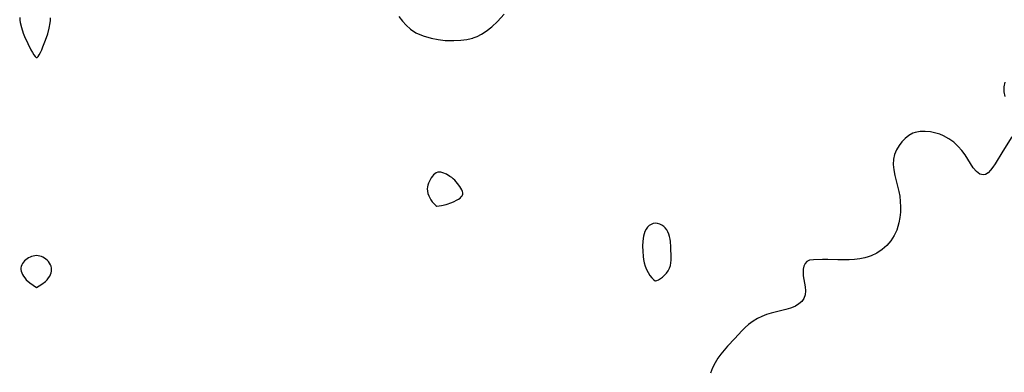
# Model space of a CAD drawing. Header units: inches. Extents: x 1073367 to 1082519, y 1569854 to 1574957.
# Tile 225 of 256: x 1076724 to 1076994, y 1574615 to 1574712. Entities that reach past the tile are written whole.
import ezdxf

# ---------------------------------------------------------------- set-up
doc = ezdxf.new("R2010")
doc.units = ezdxf.units.IN
doc.header["$MEASUREMENT"] = 0
doc.layers.add('CGG_CurvaNivelLidar_v1', color=7, linetype='Continuous', lineweight=30, true_color=0x008008)

msp = doc.modelspace()

# ---------------------------------------------------------------- linework, layer by layer
at = {"layer": 'CGG_CurvaNivelLidar_v1'}
for points in [[(1076723.835, 1574712.3311, 67.5), (1076723.8911, 1574711.6509, 67.5), (1076723.9937, 1574710.964, 67.5), (1076724.3103, 1574709.5847, 67.5), (1076724.8275, 1574707.9959, 67.5), (1076725.1861, 1574707.093, 67.5), (1076726.029, 1574705.2016, 67.5), (1076726.9177, 1574703.4549, 67.5), (1076727.354, 1574702.7076, 67.5), (1076727.7504, 1574702.1081, 67.5), (1076728.0962, 1574701.6621, 67.5), (1076728.3742, 1574701.3795, 67.5), (1076728.5, 1574701.3189, 67.5), (1076728.6374, 1574701.3706, 67.5), (1076728.9039, 1574701.6575, 67.5), (1076729.2038, 1574702.1066, 67.5), (1076729.5326, 1574702.713, 67.5), (1076729.8779, 1574703.4475, 67.5), (1076730.2296, 1574704.2749, 67.5), (1076730.9303, 1574706.0854, 67.5), (1076731.5436, 1574707.8603, 67.5), (1076731.9588, 1574709.3725, 67.5), (1076732.2287, 1574710.8329, 67.5), (1076732.3011, 1574711.5551, 67.5), (1076732.3271, 1574712.2711, 67.5)], [(1076828.0457, 1574712.5725, 67.5), (1076829.0325, 1574711.3532, 67.5), (1076830.0742, 1574710.1988, 67.5), (1076831.2571, 1574709.1251, 67.5), (1076832.7256, 1574708.1665, 67.5), (1076834.7106, 1574707.2846, 67.5), (1076836.9137, 1574706.6331, 67.5), (1076838.8427, 1574706.2568, 67.5), (1076840.7728, 1574706.0455, 67.5), (1076841.9776, 1574705.9979, 67.5), (1076843.1373, 1574706.007, 67.5), (1076845.1055, 1574706.1322, 67.5), (1076846.7323, 1574706.3423, 67.5), (1076847.8947, 1574706.5708, 67.5), (1076848.3663, 1574706.7027, 67.5), (1076848.5, 1574706.7764, 67.5), (1076848.7778, 1574706.806, 67.5), (1076849.5574, 1574707.1293, 67.5), (1076850.7823, 1574707.7905, 67.5), (1076852.0308, 1574708.6116, 67.5), (1076853.5961, 1574709.824, 67.5), (1076855.2048, 1574711.2829, 67.5), (1076856.9903, 1574713.2155, 67.5)], [(1076994.6146, 1574694.5595, 67.5), (1076994.332, 1574693.2807, 67.5), (1076994.3599, 1574691.9516, 67.5), (1076994.6543, 1574690.6254, 67.5)], [(1076996.5244, 1574679.5509, 67.5), (1076994.0667, 1574675.6358, 67.5), (1076991.9771, 1574672.1892, 67.5), (1076991.348, 1574671.2367, 67.5), (1076990.6894, 1574670.3949, 67.5), (1076990.0126, 1574669.7243, 67.5), (1076989.3222, 1574669.2742, 67.5), (1076988.622, 1574669.1047, 67.5), (1076987.707, 1574669.3663, 67.5), (1076986.8071, 1574670.0723, 67.5), (1076985.9485, 1574671.1043, 67.5), (1076984.4836, 1574673.4265, 67.5), (1076983.6889, 1574674.6251, 67.5), (1076982.7988, 1574675.8112, 67.5), (1076981.8058, 1574676.9409, 67.5), (1076980.5723, 1574678.0825, 67.5), (1076979.2214, 1574679.0698, 67.5), (1076977.7719, 1574679.8657, 67.5), (1076976.74, 1574680.2783, 67.5), (1076975.6824, 1574680.5999, 67.5), (1076974.2109, 1574680.9153, 67.5), (1076972.7456, 1574681.0729, 67.5), (1076971.3171, 1574681.0433, 67.5), (1076969.9592, 1574680.7838, 67.5), (1076969.343, 1574680.5625, 67.5), (1076968.2309, 1574679.9584, 67.5), (1076967.2234, 1574679.1643, 67.5), (1076966.3198, 1574678.2252, 67.5), (1076965.5262, 1574677.1766, 67.5), (1076964.8366, 1574676.0046, 67.5), (1076964.3153, 1574674.7587, 67.5), (1076964.0094, 1574673.4458, 67.5), (1076963.9557, 1574672.0095, 67.5), (1076964.1165, 1574670.5193, 67.5), (1076964.4197, 1574668.9883, 67.5), (1076965.4969, 1574664.536, 67.5), (1076965.7249, 1574663.2822, 67.5), (1076965.8885, 1574661.8628, 67.5), (1076965.9498, 1574660.3692, 67.5), (1076965.9039, 1574658.8806, 67.5), (1076965.7532, 1574657.4095, 67.5), (1076965.4948, 1574655.9699, 67.5), (1076965.234, 1574654.9544, 67.5), (1076964.9004, 1574653.9708, 67.5), (1076964.1853, 1574652.4561, 67.5), (1076963.278, 1574651.056, 67.5), (1076962.2005, 1574649.7879, 67.5), (1076960.9099, 1574648.63, 67.5), (1076959.4734, 1574647.6595, 67.5), (1076957.908, 1574646.9052, 67.5), (1076957.029, 1574646.6043, 67.5), (1076956.1221, 1574646.3643, 67.5), (1076954.7313, 1574646.0978, 67.5), (1076953.3087, 1574645.9213, 67.5), (1076951.8704, 1574645.8191, 67.5), (1076950.4312, 1574645.7792, 67.5), (1076948.6836, 1574645.7985, 67.5), (1076945.9229, 1574645.8853, 67.5), (1076944.4819, 1574645.8889, 67.5), (1076941.9928, 1574645.7942, 67.5), (1076940.952, 1574645.6795, 67.5), (1076940.1565, 1574645.3613, 67.5), (1076939.6896, 1574644.8397, 67.5), (1076939.375, 1574644.113, 67.5), (1076939.1972, 1574643.2385, 67.5), (1076939.1622, 1574642.8535, 67.5), (1076939.1573, 1574642.1218, 67.5), (1076939.2148, 1574641.456, 67.5), (1076939.7463, 1574638.4256, 67.5), (1076939.839, 1574637.2718, 67.5), (1076939.7296, 1574636.1774, 67.5), (1076939.3693, 1574635.1809, 67.5), (1076938.7881, 1574634.3857, 67.5), (1076938.0106, 1574633.6979, 67.5), (1076937.1167, 1574633.1255, 67.5), (1076936.4205, 1574632.7951, 67.5), (1076935.669, 1574632.5131, 67.5), (1076934.419, 1574632.1475, 67.5), (1076930.3624, 1574631.1724, 67.5), (1076929.0957, 1574630.7778, 67.5), (1076927.8161, 1574630.2719, 67.5), (1076926.5866, 1574629.6753, 67.5), (1076925.4203, 1574628.9992, 67.5), (1076924.1194, 1574628.0703, 67.5), (1076923.2323, 1574627.2613, 67.5), (1076922.2916, 1574626.2795, 67.5), (1076920.4085, 1574624.2021, 67.5), (1076918.3884, 1574622.0743, 67.5), (1076917.4382, 1574621.0144, 67.5), (1076916.5322, 1574619.9164, 67.5), (1076915.6954, 1574618.773, 67.5), (1076914.9564, 1574617.5746, 67.5), (1076914.272, 1574616.1482, 67.5), (1076913.7537, 1574614.6588, 67.5)]]:
    msp.add_polyline3d(points, dxfattribs=at)
for points in [[(1076838.5, 1574660.5245, 67.5), (1076839.7404, 1574660.7052, 67.5), (1076841.0681, 1574661.0325, 67.5), (1076842.581, 1574661.5512, 67.5), (1076843.2954, 1574661.85, 67.5), (1076843.9334, 1574662.1578, 67.5), (1076844.4579, 1574662.4615, 67.5), (1076844.87, 1574662.7619, 67.5), (1076845.2145, 1574663.0803, 67.5), (1076845.4714, 1574663.4218, 67.5), (1076845.6125, 1574663.7927, 67.5), (1076845.6183, 1574664.1817, 67.5), (1076845.5196, 1574664.5958, 67.5), (1076845.3434, 1574665.0271, 67.5), (1076845.1099, 1574665.469, 67.5), (1076844.833, 1574665.9161, 67.5), (1076844.1847, 1574666.8053, 67.5), (1076843.4354, 1574667.65, 67.5), (1076843.0225, 1574668.0379, 67.5), (1076842.5699, 1574668.4017, 67.5), (1076842.0952, 1574668.7329, 67.5), (1076841.1102, 1574669.3025, 67.5), (1076840.119, 1574669.7249, 67.5), (1076839.6359, 1574669.8574, 67.5), (1076839.17, 1574669.9152, 67.5), (1076838.7298, 1574669.8735, 67.5), (1076838.3291, 1574669.7152, 67.5), (1076837.9566, 1574669.4594, 67.5), (1076837.6079, 1574669.1299, 67.5), (1076837.2804, 1574668.7448, 67.5), (1076836.9738, 1574668.318, 67.5), (1076836.4324, 1574667.3757, 67.5), (1076836.2092, 1574666.8718, 67.5), (1076836.031, 1574666.3499, 67.5), (1076835.914, 1574665.8387, 67.5), (1076835.8649, 1574665.2852, 67.5), (1076835.9048, 1574664.6715, 67.5), (1076836.034, 1574664.0267, 67.5), (1076836.2525, 1574663.3795, 67.5), (1076836.5314, 1574662.7963, 67.5), (1076836.8618, 1574662.2504, 67.5), (1076837.2198, 1574661.7572, 67.5), (1076837.5812, 1574661.331, 67.5), (1076838.2255, 1574660.7122, 67.5)], [(1076898.5, 1574640.064, 67.5), (1076898.6349, 1574640.0572, 67.5), (1076898.9673, 1574640.1488, 67.5), (1076899.4416, 1574640.3453, 67.5), (1076900.0011, 1574640.6584, 67.5), (1076900.5535, 1574641.0653, 67.5), (1076901.0996, 1574641.5737, 67.5), (1076901.6116, 1574642.1669, 67.5), (1076902.063, 1574642.8256, 67.5), (1076902.4275, 1574643.5291, 67.5), (1076902.6902, 1574644.2737, 67.5), (1076902.8442, 1574645.0113, 67.5), (1076902.9014, 1574645.71, 67.5), (1076902.9105, 1574646.3913, 67.5), (1076902.8538, 1574649.3733, 67.5), (1076902.7199, 1574650.8208, 67.5), (1076902.6064, 1574651.5279, 67.5), (1076902.4547, 1574652.2157, 67.5), (1076902.2557, 1574652.8757, 67.5), (1076901.9969, 1574653.4969, 67.5), (1076901.6744, 1574654.0563, 67.5), (1076901.2905, 1574654.5594, 67.5), (1076900.853, 1574654.9966, 67.5), (1076900.366, 1574655.3531, 67.5), (1076899.787, 1574655.6308, 67.5), (1076899.175, 1574655.7931, 67.5), (1076898.5517, 1574655.8341, 67.5), (1076897.9528, 1574655.7484, 67.5), (1076897.3826, 1574655.5453, 67.5), (1076896.8627, 1574655.2287, 67.5), (1076896.3852, 1574654.7681, 67.5), (1076895.987, 1574654.2053, 67.5), (1076895.6682, 1574653.5644, 67.5), (1076895.457, 1574652.9572, 67.5), (1076895.2984, 1574652.3155, 67.5), (1076895.106, 1574650.9653, 67.5), (1076895.0527, 1574649.5667, 67.5), (1076895.0977, 1574648.1513, 67.5), (1076895.1906, 1574646.7318, 67.5), (1076895.2973, 1574645.8762, 67.5), (1076895.4749, 1574644.965, 67.5), (1076895.7359, 1574644.0417, 67.5), (1076896.0908, 1574643.1487, 67.5), (1076896.5578, 1574642.2877, 67.5), (1076897.0757, 1574641.5315, 67.5), (1076897.5883, 1574640.907, 67.5), (1076898.0424, 1574640.4352, 67.5)], [(1076728.5, 1574638.193, 67.5), (1076729.9416, 1574639.1236, 67.5), (1076730.9074, 1574639.9016, 67.5), (1076731.3577, 1574640.3469, 67.5), (1076731.7625, 1574640.8353, 67.5), (1076732.0883, 1574641.3288, 67.5), (1076732.323, 1574641.8008, 67.5), (1076732.4733, 1574642.2431, 67.5), (1076732.5753, 1574642.6864, 67.5), (1076732.6221, 1574643.1279, 67.5), (1076732.6003, 1574643.5633, 67.5), (1076732.4856, 1574644.0283, 67.5), (1076732.2931, 1574644.4785, 67.5), (1076732.0411, 1574644.911, 67.5), (1076731.7407, 1574645.3206, 67.5), (1076731.3977, 1574645.6995, 67.5), (1076731.0126, 1574646.0367, 67.5), (1076730.6366, 1574646.2913, 67.5), (1076730.2345, 1574646.5065, 67.5), (1076729.8135, 1574646.6838, 67.5), (1076729.3793, 1574646.8217, 67.5), (1076728.9365, 1574646.9154, 67.5), (1076728.4889, 1574646.9561, 67.5), (1076728.03, 1574646.9354, 67.5), (1076727.5737, 1574646.8596, 67.5), (1076727.1242, 1574646.7377, 67.5), (1076726.6869, 1574646.5746, 67.5), (1076726.2678, 1574646.3715, 67.5), (1076725.875, 1574646.1262, 67.5), (1076725.5154, 1574645.8358, 67.5), (1076725.1895, 1574645.509, 67.5), (1076724.8972, 1574645.155, 67.5), (1076724.6415, 1574644.7806, 67.5), (1076724.4291, 1574644.3906, 67.5), (1076724.2708, 1574643.9884, 67.5), (1076724.1826, 1574643.5763, 67.5), (1076724.1798, 1574643.1414, 67.5), (1076724.2536, 1574642.7014, 67.5), (1076724.3878, 1574642.2604, 67.5), (1076724.5722, 1574641.821, 67.5), (1076724.8422, 1574641.3512, 67.5), (1076725.2048, 1574640.8558, 67.5), (1076725.6438, 1574640.3616, 67.5), (1076726.5955, 1574639.5106, 67.5), (1076727.5342, 1574638.8192, 67.5)]]:
    msp.add_polyline3d(points, close=True, dxfattribs=at)

doc.saveas('drawing.dxf')
